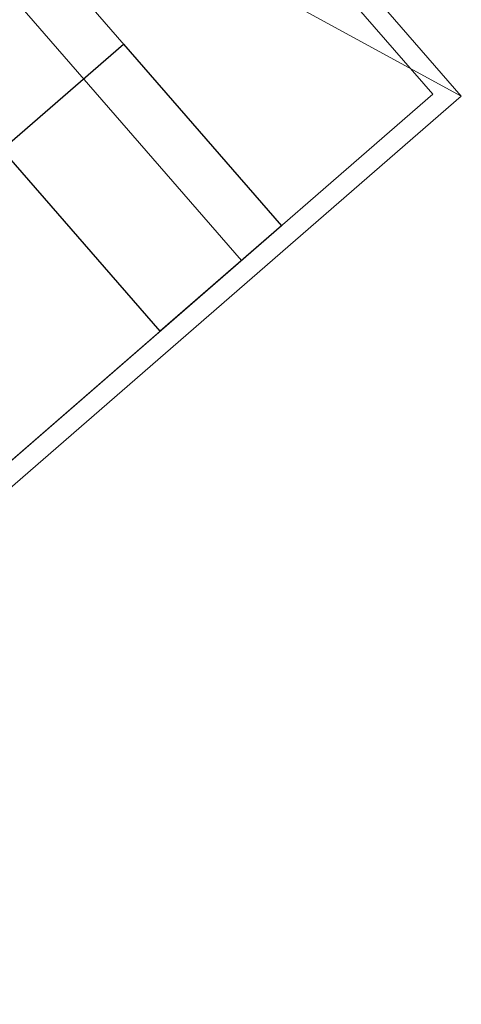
# Model space of a CAD drawing. Header units: millimetres. Extents: x 130528 to 177851, y 51760 to 113805.
# Tile 32 of 88: x 150151 to 150371, y 75585 to 76076. Entities that reach past the tile are written whole.
import ezdxf

# ---------------------------------------------------------------- set-up
doc = ezdxf.new("R2010")
doc.units = ezdxf.units.MM
doc.linetypes.add('Hidden 100.00_ 50.00', pattern=[150, 100, -50])
for name, color, linetype, lineweight, true_color in [('_SA-LAGI', 7, 'Continuous', 9, 0x5b5b5b), ('_SA-PORAND', 7, 'Continuous', 9, 0x5b5b5b), ('_SA-PORAND_hatch', 254, 'Continuous', 9, 0xbebebe), ('_SA-SANTEHN', 7, 'Continuous', 0, 0x4c5f99), ('_SA-SANTEHN_trapp', 7, 'Continuous', 0, 0x4c6099)]:
    doc.layers.add(name, color=color, linetype=linetype, lineweight=lineweight, true_color=true_color)

msp = doc.modelspace()

# ---------------------------------------------------------------- linework, layer by layer
at = {"layer": '_SA-LAGI'}
msp.add_lwpolyline([(148540.24, 78143.12), (147725.13, 77434.55), (149555.53, 75328.91), (150370.64, 76037.48)], close=True, dxfattribs=at)
at = {"layer": '_SA-PORAND'}
msp.add_lwpolyline([(148540.23, 78143.12), (147718.56, 77442.1), (149555.53, 75328.91), (150370.64, 76037.48)], close=True, dxfattribs=at)
at = {"layer": '_SA-PORAND_hatch'}
msp.add_lwpolyline([(149556.51, 75343.01), (150356.5, 76038.43), (150231.85, 76181.83), (149431.86, 75486.41)], close=True, dxfattribs=at)
at = {"layer": '_SA-SANTEHN', "lineweight": 13}
for points in [[(150082.16, 76201.7), (150281.07, 75972.87), (149843.34, 75592.35), (149644.43, 75821.18)], [(150062.26, 76184.4), (150261.18, 75955.57), (149863.24, 75609.65), (149664.32, 75838.48)]]:
    msp.add_lwpolyline(points, dxfattribs=at)
at = {"layer": '_SA-SANTEHN', "color": 0, "lineweight": -2}
msp.add_lwpolyline([(150202.34, 76063.43), (150281.07, 75972.86), (150220.69, 75920.38), (150141.96, 76010.94)], close=True, dxfattribs=at)
at = {"layer": '_SA-SANTEHN_trapp', "linetype": 'Hidden 100.00_ 50.00'}
msp.add_line((149105.4, 76726.39), (150370.64, 76037.48), dxfattribs=at)

doc.saveas('drawing.dxf')
